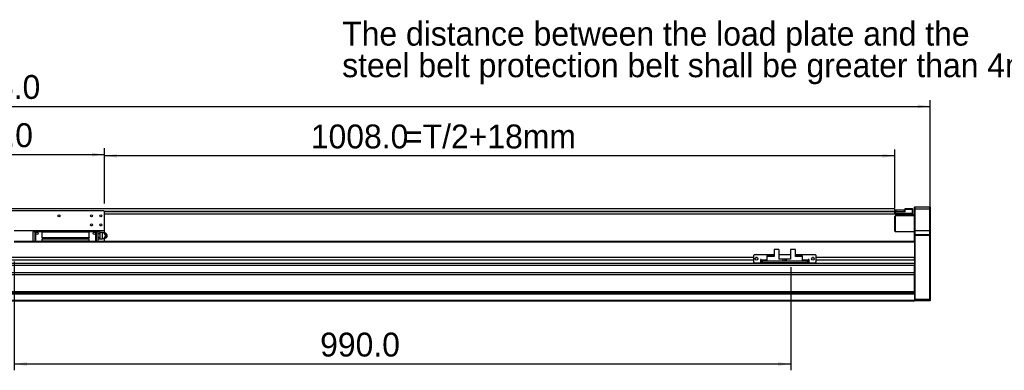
# Model space of a CAD drawing. Header units: millimetres. Extents: x 40 to 3320, y 40 to 2336.
# Tile 5 of 7: x 1374 to 2630, y 1055 to 1501. Entities that reach past the tile are written whole.
import ezdxf

# ---------------------------------------------------------------- set-up
doc = ezdxf.new("R2010")
doc.units = ezdxf.units.MM
doc.header["$LTSCALE"] = 8
doc.layers.add('DIMNS', color=7, linetype='Continuous')
doc.styles.add('SLDTEXTSTYLE7', font='txt')
doc.dimstyles.new('SLDDIMSTYLE1', dxfattribs={"dimtxt": 30.4, "dimasz": 16, "dimexe": 0, "dimexo": 0.0625, "dimgap": 7.6, "dimtad": 2, "dimdec": 1, "dimrnd": 1e-09, "dimzin": 4, "dimdsep": 46, "dimtxsty": 'SLDTEXTSTYLE7', "dimsah": 1, "dimcen": 0.09, "dimadec": 0, "dimazin": 1, "dimtfac": 1, "dimtdec": 1, "dimtofl": 0, "dimtmove": 0, "dimatfit": 3, "dimfxl": 0, "dimfrac": 2, "dimtolj": 1, "dimtzin": 12, "dimarcsym": 0})

# ---------------------------------------------------------------- blocks, each defined once
blk = doc.blocks.new('SW_NOTE_4')
at = {"layer": 'DIMNS', "color": 0, "char_height": 30.4, "attachment_point": 1, "style": 'SLDTEXTSTYLE7'}
for s, insert in [('The distance between the load plate and the ', (-929.3, 55.2)), ('steel belt protection belt shall be greater than 4mm', (-929.3, 15))]:
    blk.add_mtext(s, dxfattribs=dict(at, insert=insert))
blk = doc.blocks.new('_D_8')
at = {"layer": 'DIMNS'}
for p, q in [((1232.5, 1267.1), (1232.5, 1337.5)), ((1482.5, 1267.1), (1482.5, 1337.5)), ((1232.5, 1329.5), (1482.5, 1329.5))]:
    blk.add_line(p, q, dxfattribs=at)
for points in [[(1232.5, 1329.5), (1248.5, 1327.1), (1248.5, 1331.9)], [(1482.5, 1329.5), (1466.5, 1331.9), (1466.5, 1327.1)]]:
    blk.add_solid(points, dxfattribs=at)
at = {"layer": 'DIMNS', "insert": (1289.5, 1369.4), "char_height": 30.4, "attachment_point": 1, "style": 'SLDTEXTSTYLE7'}
blk.add_mtext('250.0', dxfattribs=at)
blk = doc.blocks.new('_D_9')
at = {"layer": 'DIMNS'}
for p, q in [((1482.5, 1267.1), (1482.5, 1335.9)), ((2490.5, 1261.1), (2490.5, 1335.9)), ((2490.5, 1327.9), (1482.5, 1327.9))]:
    blk.add_line(p, q, dxfattribs=at)
for points in [[(1482.5, 1327.9), (1498.5, 1325.5), (1498.5, 1330.3)], [(2490.5, 1327.9), (2474.5, 1330.3), (2474.5, 1325.5)]]:
    blk.add_solid(points, dxfattribs=at)
at = {"layer": 'DIMNS', "char_height": 30.4, "attachment_point": 1, "style": 'SLDTEXTSTYLE7'}
for s, insert in [('=T/2+18mm', (1864.5, 1367.8)), ('1008.0', (1745.6, 1367.8))]:
    blk.add_mtext(s, dxfattribs=dict(at, insert=insert))
blk = doc.blocks.new('_D_10')
at = {"layer": 'DIMNS'}
for p, q in [((179.5, 1236.6), (179.5, 1398.9)), ((2535.5, 1236.6), (2535.5, 1398.9)), ((179.5, 1390.9), (2535.5, 1390.9))]:
    blk.add_line(p, q, dxfattribs=at)
for points in [[(179.5, 1390.9), (195.5, 1388.5), (195.5, 1393.3)], [(2535.5, 1390.9), (2519.5, 1393.3), (2519.5, 1388.5)]]:
    blk.add_solid(points, dxfattribs=at)
at = {"layer": 'DIMNS', "insert": (1276.3, 1430.8), "char_height": 30.4, "attachment_point": 1, "style": 'SLDTEXTSTYLE7'}
blk.add_mtext('2356.0', dxfattribs=at)
blk = doc.blocks.new('_D_12')
at = {"layer": 'DIMNS'}
for p, q in [((1367.5, 1193.2), (1367.5, 1054.9)), ((2357.5, 1186.2), (2357.5, 1054.9)), ((1367.5, 1062.9), (2357.5, 1062.9))]:
    blk.add_line(p, q, dxfattribs=at)
for points in [[(1367.5, 1062.9), (1383.5, 1060.5), (1383.5, 1065.3)], [(2357.5, 1062.9), (2341.5, 1065.3), (2341.5, 1060.5)]]:
    blk.add_solid(points, dxfattribs=at)
at = {"layer": 'DIMNS', "insert": (1757.5, 1102.8), "char_height": 30.4, "attachment_point": 1, "style": 'SLDTEXTSTYLE7'}
blk.add_mtext('990.0', dxfattribs=at)

msp = doc.modelspace()

# ---------------------------------------------------------------- linework, layer by layer
at = {"color": 7, "linetype": 'Continuous', "lineweight": 25}
for p, q in [((2489.9570109, 1260.2493301), (223.9569785, 1260.2493301)), ((1481.4569713, 1257.899335), (1233.4569456, 1257.899335)), ((1482.4569584, 1256.899333), (1481.4569713, 1257.899335)), ((1482.4569584, 1232.3993318), (1482.4569584, 1256.899333)), ((2489.9570109, 1260.2493301), (2489.9570109, 1257.2493315)), ((2489.9570109, 1257.2493315), (2489.9570109, 1256.7493305)), ((2489.9570109, 1257.0993364), (2490.9569384, 1257.0993364)), ((2489.9570109, 1256.899333), (2491.2569882, 1256.899333)), ((2489.9570109, 1256.7493305), (2489.9570109, 1253.7493318)), ((2490.9569384, 1257.0993364), (2490.9569384, 1259.099333)), ((2490.9569384, 1259.099333), (2491.4569022, 1259.099333)), ((2491.4569022, 1257.0993364), (2490.9569384, 1257.0993364)), ((2490.9569384, 1256.5993354), (2491.2569882, 1256.899333)), ((2490.9569384, 1254.8993364), (2490.9569384, 1256.5993354)), ((2490.9569384, 1256.5993354), (2491.2569882, 1256.5993354)), ((2491.2569882, 1256.5993354), (2491.2569882, 1256.899333)), ((2491.2569882, 1256.899333), (2503.4569861, 1256.899333)), ((2491.2569882, 1256.5993354), (2491.2569882, 1254.8993364)), ((2503.4569861, 1256.5993354), (2491.2569882, 1256.5993354)), ((2491.4569022, 1259.099333), (2491.4569022, 1257.0993364)), ((2491.4569022, 1259.099333), (2502.4569394, 1259.099333)), ((2491.4569022, 1257.0993364), (2502.4569394, 1257.0993364)), ((2502.4569394, 1257.0993364), (2502.4569394, 1259.099333)), ((2502.4569394, 1259.099333), (2502.9569031, 1259.099333)), ((2502.9569031, 1257.0993364), (2502.4569394, 1257.0993364)), ((2502.9569031, 1259.099333), (2502.9569031, 1257.0993364)), ((2502.9569031, 1256.899333), (2502.9569031, 1257.0993364)), ((2503.4569861, 1259.3993306), (2503.4569861, 1260.8993337)), ((2503.4569861, 1260.8993337), (2512.656963, 1260.8993337)), ((2503.4569861, 1256.5993354), (2503.4569861, 1259.3993306)), ((2512.656963, 1259.3993306), (2503.4569861, 1259.3993306)), ((2512.656963, 1259.3993306), (2512.656963, 1260.8993337)), ((2512.9570128, 1260.599336), (2512.656963, 1260.8993337)), ((2512.656963, 1254.8993364), (2512.656963, 1259.3993306)), ((2512.9570128, 1259.3993306), (2512.656963, 1259.3993306)), ((2512.9570128, 1260.599336), (2512.9570128, 1259.3993306)), ((2512.9570128, 1259.3993306), (2512.9570128, 1254.8993364)), ((2515.7570006, 1262.8993303), (2515.4569508, 1262.5993326)), ((2515.4569508, 1259.8993316), (2515.4569508, 1262.5993326)), ((2515.7570006, 1259.8993316), (2515.4569508, 1259.8993316)), ((2515.4569508, 1232.8993328), (2515.4569508, 1259.8993316)), ((2515.7570006, 1262.8993303), (2515.7570006, 1259.8993316)), ((2515.7570006, 1262.8993303), (2535.1570012, 1262.8993303)), ((2515.7570006, 1259.8993316), (2515.7570006, 1232.8993328)), ((2535.1570012, 1259.8993316), (2515.7570006, 1259.8993316)), ((2535.1570012, 1259.8993316), (2535.1570012, 1262.8993303)), ((2535.1570012, 1262.8993303), (2535.4569317, 1262.5993326)), ((2535.1570012, 1232.8993328), (2535.1570012, 1259.8993316)), ((2535.1570012, 1259.8993316), (2535.4569317, 1259.8993316)), ((2535.4569317, 1262.5993326), (2535.4569317, 1259.8993316)), ((2535.4569317, 1259.8993316), (2535.4569317, 1232.8993328)), ((2489.9570109, 1253.7493318), (1482.4569584, 1253.7493318)), ((2490.9569384, 1251.3993368), (2490.4569746, 1250.8993358)), ((2490.4569746, 1243.77971), (2490.4569746, 1250.8993358)), ((2490.4569746, 1231.8993345), (2490.4569746, 1243.77971)), ((2490.9569384, 1254.8993364), (2491.2569882, 1254.8993364)), ((2490.9569384, 1253.699331), (2490.9569384, 1254.8993364)), ((2490.9569384, 1253.699331), (2491.2569882, 1253.3993334)), ((2515.4569508, 1251.3993368), (2490.9569384, 1251.3993368)), ((2490.9569384, 1251.3993368), (2490.9569384, 1243.9049915)), ((2490.9569384, 1243.9049915), (2490.9569384, 1231.3993335)), ((2491.2569882, 1254.8993364), (2491.2569882, 1253.3993334)), ((2491.2569882, 1254.8993364), (2512.656963, 1254.8993364)), ((2512.656963, 1253.3993334), (2491.2569882, 1253.3993334)), ((2505.4569603, 1252.3993313), (2505.4569603, 1253.3993334)), ((2505.4569603, 1251.3993368), (2505.4569603, 1252.3993313)), ((2515.4569508, 1252.3993313), (2505.4569603, 1252.3993313)), ((2512.656963, 1253.3993334), (2512.656963, 1254.8993364)), ((2512.656963, 1254.8993364), (2512.9570128, 1254.8993364)), ((2512.656963, 1253.3993334), (2512.9570128, 1253.699331)), ((2512.656963, 1253.3993334), (2515.4569508, 1253.3993334)), ((2512.9570128, 1254.8993364), (2512.9570128, 1253.699331)), ((1482.4569584, 1232.3993318), (1367.4569489, 1232.3993318)), ((1391.4569379, 1231.9993325), (1393.9569355, 1231.9993325)), ((1391.4569379, 1231.9993325), (1391.4569379, 1230.9993342)), ((1393.9569355, 1230.9993342), (1391.4569379, 1230.9993342)), ((1391.4569379, 1218.8993342), (1391.4569379, 1230.9993342)), ((1393.9569355, 1231.4993315), (1393.9569355, 1231.9993325)), ((1394.4569589, 1231.9993325), (1393.9569355, 1231.4993315)), ((1393.9569355, 1230.9993342), (1393.9569355, 1231.4993315)), ((1393.9569355, 1231.4993315), (1394.4569589, 1230.9993342)), ((1393.9569355, 1218.8993342), (1393.9569355, 1230.9993342)), ((1403.0569555, 1231.9993325), (1394.4569589, 1231.9993325)), ((1394.4569589, 1230.9993342), (1394.4569589, 1218.8993342)), ((1403.0569555, 1230.9993342), (1394.4569589, 1230.9993342)), ((1403.0569555, 1231.0893335), (1403.0569555, 1232.3993318)), ((1403.0569555, 1231.0893335), (1462.8569843, 1231.0893335)), ((1403.0569555, 1223.9993349), (1403.0569555, 1231.0893335)), ((1462.8569843, 1231.0893335), (1462.8569843, 1232.3993318)), ((1471.4569808, 1231.9993325), (1462.8569843, 1231.9993325)), ((1462.8569843, 1223.9993349), (1462.8569843, 1231.0893335)), ((1471.4569808, 1230.9993342), (1462.8569843, 1230.9993342)), ((1471.9569446, 1231.4993315), (1471.4569808, 1231.9993325)), ((1471.4569808, 1230.9993342), (1471.9569446, 1231.4993315)), ((1471.4569808, 1218.8993342), (1471.4569808, 1230.9993342)), ((1471.9569446, 1231.9993325), (1471.9569446, 1231.4993315)), ((1471.9569446, 1231.9993325), (1474.4569422, 1231.9993325)), ((1471.9569446, 1231.4993315), (1471.9569446, 1230.9993342)), ((1474.4569422, 1230.9993342), (1471.9569446, 1230.9993342)), ((1471.9569446, 1230.9993342), (1471.9569446, 1218.8993342)), ((1474.4569422, 1230.9993342), (1474.4569422, 1231.9993325)), ((1475.9581448, 1231.0181357), (1474.4569422, 1231.0181357)), ((1474.4569422, 1218.8993342), (1474.4569422, 1230.9993342)), ((1476.4569761, 1230.5193342), (1475.9581448, 1231.0181357)), ((1475.9581448, 1231.0181357), (1476.4569761, 1230.3569935)), ((1476.4569761, 1230.3569935), (1476.4569761, 1230.5193342)), ((1482.4569584, 1229.8993342), (1482.4569584, 1232.3993318)), ((2490.4569746, 1231.8993345), (2490.9569384, 1231.3993335)), ((2490.9569384, 1231.3993335), (2515.4569508, 1231.3993335)), ((2515.7570006, 1232.8993328), (2515.4569508, 1232.8993328)), ((2515.4569508, 1227.5993325), (2515.4569508, 1232.8993328)), ((2515.7570006, 1232.8993328), (2515.7570006, 1227.8993338)), ((2515.7570006, 1232.8993328), (2535.1570012, 1232.8993328)), ((2535.1570012, 1227.8993338), (2535.1570012, 1232.8993328)), ((2535.4569317, 1232.8993328), (2535.1570012, 1232.8993328)), ((2535.4569317, 1232.8993328), (2535.4569317, 1227.5993325)), ((2515.4569508, 1218.8993342), (1367.4569489, 1218.8993342)), ((1403.0569555, 1223.4993339), (1403.0569555, 1223.9993349)), ((1403.0569555, 1223.9993349), (1462.8569843, 1223.9993349)), ((1462.8569843, 1223.4993339), (1403.0569555, 1223.4993339)), ((1403.0569555, 1219.4693335), (1403.0569555, 1222.2993322)), ((1403.0569555, 1222.2993322), (1462.8569843, 1222.2993322)), ((1403.0569555, 1218.8993342), (1403.0569555, 1219.4693335)), ((1462.8569843, 1219.4693335), (1403.0569555, 1219.4693335)), ((1462.8569843, 1223.9993349), (1462.8569843, 1223.4993339)), ((1462.8569843, 1219.4693335), (1462.8569843, 1222.2993322)), ((1462.8569843, 1218.8993342), (1462.8569843, 1219.4693335)), ((1475.9581448, 1228.7087351), (1474.4569422, 1228.7087351)), ((1475.9581448, 1224.0899302), (1474.4569422, 1224.0899302)), ((1475.9581448, 1221.7805296), (1474.4569422, 1221.7805296)), ((1476.4569761, 1229.3698773), (1475.9581448, 1228.7087351)), ((1475.9581448, 1228.7087351), (1476.4569761, 1227.3864508)), ((1476.4569761, 1225.4122146), (1475.9581448, 1224.0899302)), ((1475.9581448, 1224.0899302), (1476.4569761, 1223.4287918)), ((1476.4569761, 1222.4416718), (1475.9581448, 1221.7805296)), ((1475.9581448, 1221.7805296), (1476.4569761, 1222.2793348)), ((1479.7569872, 1230.3993315), (1476.4569761, 1230.3993315)), ((1476.4569761, 1230.3569935), (1476.4569761, 1229.8634336)), ((1476.4569761, 1229.8634336), (1476.4569761, 1229.3698773)), ((1476.4569761, 1229.3698773), (1476.4569761, 1227.3864508)), ((1476.4569761, 1227.3864508), (1476.4569761, 1226.3993345)), ((1476.4569761, 1226.3993345), (1476.4569761, 1225.4122146)), ((1476.4569761, 1225.4122146), (1476.4569761, 1223.4287918)), ((1476.4569761, 1223.4287918), (1476.4569761, 1222.9352318)), ((1476.4569761, 1222.9352318), (1476.4569761, 1222.4416718)), ((1476.4569761, 1222.4416718), (1476.4569761, 1222.2793348)), ((1476.4569761, 1222.3993339), (1479.7569872, 1222.3993339)), ((1482.9413058, 1229.8993342), (1481.5600873, 1229.8993342)), ((1482.4569584, 1218.8993342), (1482.4569584, 1222.8993349)), ((1483.350134, 1229.8993342), (1482.9413058, 1229.8993342)), ((1483.350134, 1222.8993349), (1482.9413058, 1222.8993349)), ((1485.2123023, 1226.3993345), (1484.8263027, 1226.3993345)), ((1485.6169583, 1227.8399974), (1485.2601053, 1228.3606962)), ((1485.2601053, 1224.4379692), (1485.6169583, 1224.9586716)), ((2515.7570006, 1227.8993338), (2515.4569508, 1227.5993325)), ((2515.4569508, 1226.3993345), (2515.4569508, 1227.5993325)), ((2515.4569508, 1218.6134778), (2515.4569508, 1226.3993345)), ((2515.7570006, 1226.3993345), (2515.4569508, 1226.3993345)), ((2515.4569508, 1218.6134778), (2515.4569508, 1217.8993322)), ((2515.4569508, 1217.8993322), (2515.4569508, 1198.3993337)), ((2515.7570006, 1227.8993338), (2515.7570006, 1226.3993345)), ((2515.7570006, 1227.8993338), (2535.1570012, 1227.8993338)), ((2515.7570006, 1226.3993345), (2515.7570006, 1145.3993324)), ((2535.1570012, 1226.3993345), (2515.7570006, 1226.3993345)), ((2535.1570012, 1226.3993345), (2535.1570012, 1227.8993338)), ((2535.4569317, 1227.5993325), (2535.1570012, 1227.8993338)), ((2535.1570012, 1145.3993324), (2535.1570012, 1226.3993345)), ((2535.4569317, 1226.3993345), (2535.1570012, 1226.3993345)), ((2535.4569317, 1227.5993325), (2535.4569317, 1226.3993345)), ((2535.4569317, 1226.3993345), (2535.4569317, 1145.5235969)), ((2336.4569308, 1208.7993346), (2336.4569308, 1199.899333)), ((2342.4569727, 1208.7993346), (2336.4569308, 1208.7993346)), ((2342.4569727, 1208.7993346), (2342.4569727, 1196.3993333)), ((2357.4569584, 1208.7993346), (2357.4569584, 1196.3993333)), ((2363.4570004, 1208.7993346), (2357.4569584, 1208.7993346)), ((2363.4570004, 1199.899333), (2363.4570004, 1208.7993346)), ((2309.9569441, 1198.3993337), (404.9569727, 1198.3993337)), ((2309.9569441, 1194.9993339), (404.9569727, 1194.9993339)), ((2310.9569909, 1201.8993333), (2309.9569441, 1200.8993331)), ((2309.9569441, 1200.8993331), (2309.9569441, 1192.8993337)), ((2309.9569441, 1192.8993337), (2310.9569909, 1191.8993335)), ((2336.4569308, 1201.8993333), (2310.9569909, 1201.8993333)), ((2314.7569062, 1198.3993337), (2313.1569983, 1198.3993337)), ((2319.9569346, 1195.8993323), (2318.9570071, 1195.8993323)), ((2318.9570071, 1195.8993323), (2318.9570071, 1191.8993335)), ((2319.9569346, 1194.9993339), (2318.9570071, 1194.9993339)), ((2319.9569346, 1194.899334), (2319.9569346, 1195.8993323)), ((2319.9569346, 1194.899334), (2319.9569346, 1193.8993339)), ((2319.9569346, 1191.8993335), (2319.9569346, 1193.8993339)), ((2319.9569346, 1193.8993339), (2320.9569813, 1193.8993339)), ((2320.9569813, 1193.8993339), (2320.9569813, 1191.8993335)), ((2378.9569499, 1193.8993339), (2320.9569813, 1193.8993339)), ((2327.2569539, 1200.399334), (2335.0569369, 1200.399334)), ((2327.2569539, 1200.399334), (2327.2569539, 1199.899333)), ((2327.2569539, 1199.899333), (2327.2569539, 1193.8993339)), ((2336.4569308, 1199.899333), (2327.2569539, 1199.899333)), ((2335.5569006, 1199.899333), (2335.0569369, 1200.399334)), ((2357.4569584, 1201.8993333), (2342.4569727, 1201.8993333)), ((2347.9569317, 1196.3993333), (2342.4569727, 1196.3993333)), ((2347.9569317, 1193.8993339), (2347.9569317, 1196.3993333)), ((2349.956906, 1196.3993333), (2347.9569317, 1196.3993333)), ((2349.956906, 1196.3993333), (2349.956906, 1193.8993339)), ((2351.9569994, 1196.3993333), (2349.956906, 1196.3993333)), ((2351.9569994, 1196.3993333), (2351.9569994, 1193.8993339)), ((2357.4569584, 1196.3993333), (2351.9569994, 1196.3993333)), ((2388.9569403, 1201.8993333), (2363.4570004, 1201.8993333)), ((2372.6569773, 1199.899333), (2363.4570004, 1199.899333)), ((2364.8569943, 1200.399334), (2364.3569113, 1199.899333)), ((2364.8569943, 1200.399334), (2372.6569773, 1200.399334)), ((2372.6569773, 1199.899333), (2372.6569773, 1200.399334)), ((2372.6569773, 1193.8993339), (2372.6569773, 1199.899333)), ((2378.9569499, 1191.8993335), (2378.9569499, 1193.8993339)), ((2378.9569499, 1193.8993339), (2379.9569966, 1193.8993339)), ((2380.9569241, 1195.8993323), (2379.9569966, 1195.8993323)), ((2379.9569966, 1195.8993323), (2379.9569966, 1194.899334)), ((2380.9569241, 1194.9993339), (2379.9569966, 1194.9993339)), ((2379.9569966, 1193.8993339), (2379.9569966, 1194.899334)), ((2379.9569966, 1193.8993339), (2379.9569966, 1191.8993335)), ((2380.9569241, 1191.8993335), (2380.9569241, 1195.8993323)), ((2386.7569329, 1198.3993337), (2385.1569058, 1198.3993337)), ((2389.956987, 1200.8993331), (2388.9569403, 1201.8993333)), ((2388.9569403, 1191.8993335), (2389.956987, 1192.8993337)), ((2389.956987, 1192.8993337), (2389.956987, 1200.8993331)), ((2515.4569508, 1198.3993337), (2389.956987, 1198.3993337)), ((2515.4569508, 1194.9993339), (2389.956987, 1194.9993339)), ((2515.4569508, 1194.9993339), (2515.4569508, 1198.3993337)), ((2515.4569508, 1194.9993339), (2515.4569508, 1190.6643551)), ((2515.4569508, 1190.6643551), (199.4569661, 1190.6643551)), ((2515.4569508, 1188.2068984), (199.4569661, 1188.2068984)), ((2310.9569909, 1191.8993335), (2318.9570071, 1191.8993335)), ((2320.9569813, 1191.8993335), (2319.9569346, 1191.8993335)), ((2378.9569499, 1191.8993335), (2320.9569813, 1191.8993335)), ((2379.9569966, 1191.8993335), (2378.9569499, 1191.8993335)), ((2380.9569241, 1191.8993335), (2388.9569403, 1191.8993335)), ((2515.4569508, 1190.6643551), (2515.4569508, 1189.3566851)), ((2515.4569508, 1152.1993339), (2515.4569508, 1189.3566851)), ((2515.4569508, 1178.795088), (199.4569661, 1178.795088)), ((2515.4569508, 1176.337632), (199.4569661, 1176.337632)), ((2515.4569508, 1154.8993331), (199.4569661, 1154.8993331)), ((2515.4569508, 1152.8993327), (199.4569661, 1152.8993327)), ((2515.4569508, 1151.8993326), (199.4569661, 1151.8993326)), ((2515.4569508, 1143.8993331), (199.4569661, 1143.8993331)), ((2515.4569508, 1142.899333), (199.4569661, 1142.899333)), ((2515.4569508, 1152.1993339), (2515.4569508, 1151.8993326)), ((2515.4569508, 1151.8993326), (2515.4569508, 1143.8993331)), ((2515.4569508, 1145.5235969), (2515.7570006, 1145.3993324)), ((2515.4569508, 1143.8993331), (2515.4569508, 1142.899333)), ((2515.4569508, 1143.6993335), (2515.7570006, 1143.399334)), ((2515.7570006, 1145.3993324), (2535.1570012, 1145.3993324)), ((2515.7570006, 1145.3993324), (2515.7570006, 1143.399334)), ((2535.1570012, 1143.399334), (2515.7570006, 1143.399334)), ((2535.4569317, 1145.5235969), (2535.1570012, 1145.3993324)), ((2535.1570012, 1143.399334), (2535.1570012, 1145.3993324)), ((2535.4569317, 1143.6993335), (2535.1570012, 1143.399334)), ((2535.4569317, 1145.5235969), (2535.4569317, 1143.6993335))]:
    msp.add_line(p, q, dxfattribs=at)
at = {"color": 8, "linetype": 'Continuous', "lineweight": 25}
for p, q in [((2489.9570109, 1257.2493315), (1482.10696, 1257.2493315)), ((2489.9570109, 1256.7493305), (1482.4569584, 1256.7493305)), ((2515.4569508, 1217.8993322), (1367.4569489, 1217.8993322)), ((1479.7569872, 1222.3993339), (1479.7569872, 1230.3993315)), ((2327.2569539, 1194.899334), (2319.9569346, 1194.899334)), ((2379.9569966, 1194.899334), (2372.6569773, 1194.899334))]:
    msp.add_line(p, q, dxfattribs=at)
at = {"color": 7, "linetype": 'Continuous', "lineweight": 25, "flags": 128}
for points in [[(1486.0569598, 1226.3993345), (1485.8858944, 1227.3269281), (1485.6169583, 1227.8399974)], [(1485.6169583, 1224.9586716), (1485.8858944, 1225.471741), (1486.0569598, 1226.3993345)]]:
    msp.add_lwpolyline(points, dxfattribs=at)
at = {"color": 7, "linetype": 'Continuous', "lineweight": 25}
for centre, radius in [((1424.4569584, 1251.3993332), 1.25), ((1465.9569584, 1251.3993332), 1.25), ((1477.9569584, 1251.3993332), 1.25), ((1396.2569584, 1229.0993332), 1.5), ((1465.9569584, 1239.8993332), 1.25), ((1469.6569584, 1229.0993332), 1.5), ((1477.9569584, 1239.8993332), 1.25), ((2313.9569584, 1196.8993332), 1.7), ((2385.9569584, 1196.8993332), 1.7)]:
    msp.add_circle(centre, radius, dxfattribs=at)
for centre, radius, start, end in [((1479.7569584, 1226.3993332), 4, 0, 90), ((1479.7569584, 1226.3993332), 4, 270, 0), ((1480.4096143, 1226.3993327), 3.5754067, 306.7202178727, 53.2797821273), ((1482.5921785, 1226.4763123), 3.2679198, 358.6502401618, 71.7129374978), ((1482.5888264, 1226.3234209), 3.2712462, 289.1089697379, 1.3297445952)]:
    msp.add_arc(centre, radius, start, end, dxfattribs=at)
for points, knots in [([(1481.6131355, 1222.8993349), (1481.6878717, 1222.8993349), (1482.1158433, 1222.8993349), (1482.5680596, 1222.8993349), (1482.9413058, 1222.8993349)], [0, 0, 0, 0, 0.17462884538, 1, 1, 1, 1]), ([(1484.8263027, 1226.3993345), (1484.4628232, 1226.9080646), (1483.840892, 1227.7785269), (1483.2425536, 1229.0235688), (1483.0314227, 1229.637353), (1482.9413058, 1229.8993342)], [0, 0, 0, 0, 0.4463180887, 0.7636722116, 1, 1, 1, 1]), ([(1482.9413058, 1222.8993349), (1483.1202028, 1223.3946145), (1483.4300098, 1224.2523212), (1484.1663724, 1225.496646), (1484.6242845, 1226.1230031), (1484.8263027, 1226.3993345)], [0, 0, 0, 0, 0.4330016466, 0.7498559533, 1, 1, 1, 1]), ([(1483.350134, 1229.8993342), (1483.6353488, 1229.5147025), (1484.1176371, 1228.8643035), (1484.7495267, 1227.729279), (1485.0283868, 1226.9656551), (1485.1776265, 1226.50611), (1485.2123023, 1226.3993345)], [0, 0, 0, 0, 0.3444442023, 0.582443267, 0.9029805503, 1, 1, 1, 1]), ([(1485.2123023, 1226.3993345), (1485.0879889, 1226.0175494), (1484.8780612, 1225.37283), (1484.3253992, 1224.2675279), (1483.7911462, 1223.4928367), (1483.4468401, 1223.0294793), (1483.350134, 1222.8993349)], [0, 0, 0, 0, 0.343479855, 0.5800334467, 0.882042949, 1, 1, 1, 1])]:
    msp.add_open_spline(points, degree=3, knots=knots, dxfattribs=at)

# ---------------------------------------------------------------- block references
at = {"layer": 'DIMNS'}
msp.add_blockref('SW_NOTE_4', (2714.9054973, 1443.45502), dxfattribs=at)

# ---------------------------------------------------------------- dimensions: what is measured, and where the dimension line sits
for base, p1, p2, picture, middle in [((2535.4569584, 1390.8993332), (179.4569584, 1226.3993332), (2535.4569584, 1226.3993332), '_D_10', (1335.745045, 1390.8993332)), ((1482.4569584, 1329.497325), (1232.4569584, 1256.8993332), (1482.4569584, 1256.8993332), '_D_8', (1337.9567849, 1329.497325)), ((2357.4569584, 1062.8993332), (1367.4569584, 1203.3993332), (2357.4569584, 1196.3993332), '_D_12', (1805.9667575, 1062.8993332))]:
    dim = msp.add_linear_dim(base=base, p1=p1, p2=p2, dimstyle='SLDDIMSTYLE1', dxfattribs=at)
    dim.commit()
    dim.dimension.update_dxf_attribs({"geometry": picture, "text_midpoint": middle, "dimtype": 160})
dim = msp.add_linear_dim(base=(1482.4569584, 1327.8837115), p1=(2490.4569584, 1250.8993332), p2=(1482.4569584, 1256.8993332), text='<>=T/2+18mm', dimstyle='SLDDIMSTYLE1', dxfattribs=at)
dim.commit()
dim.dimension.update_dxf_attribs({"geometry": '_D_9', "text_midpoint": (1919.5810879, 1327.8837115), "dimtype": 160})

doc.saveas('drawing.dxf')
